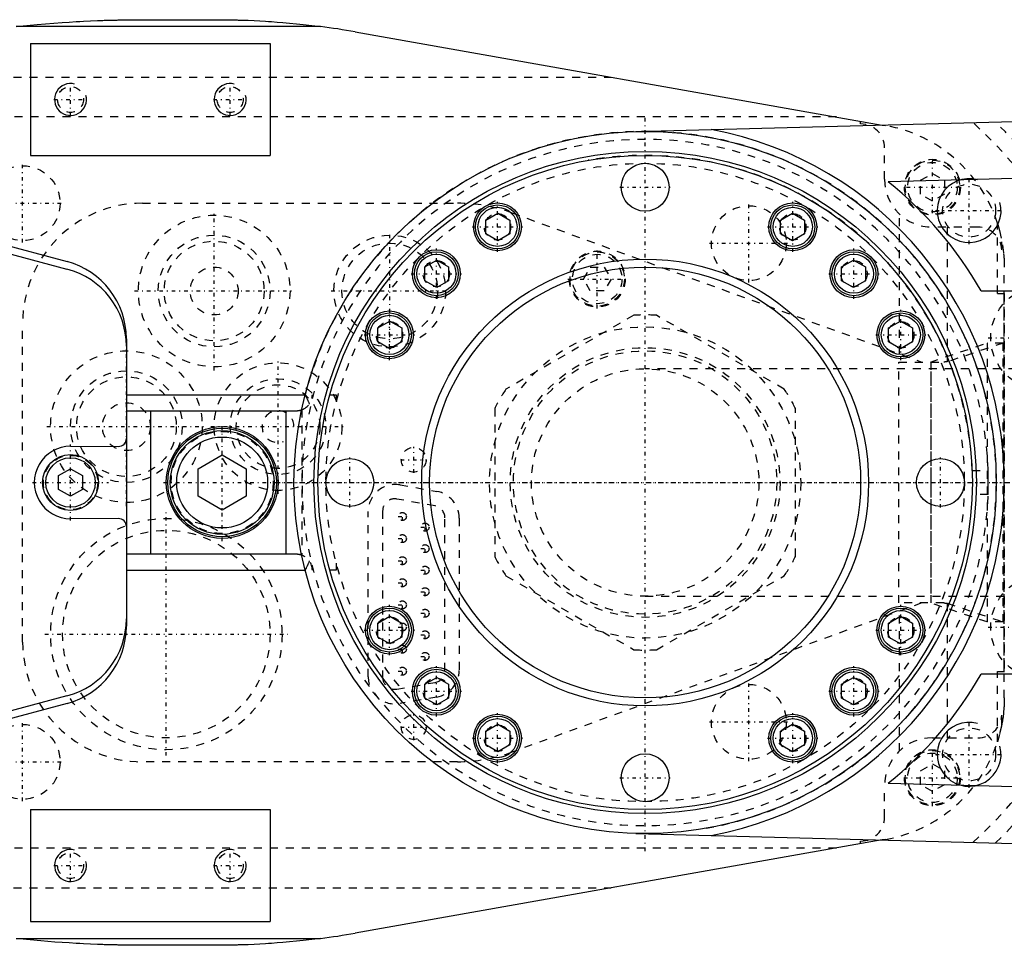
# Model space of a CAD drawing. Extents: x -344 to 171, y -70 to 70.
# Tile 2 of 4: x -248 to -125, y -58 to 58. Entities that reach past the tile are written whole.
import ezdxf

# ---------------------------------------------------------------- set-up
doc = ezdxf.new("R2010")
doc.units = 0
doc.linetypes.add('CENTER', pattern=[1.5, 0.45, -0.5, 0.05, -0.5])
doc.linetypes.add('DASHED', pattern=[2, 1, -1])
for name, color, linetype in [('AM_0', 7, 'CONTINUOUS'), ('AM_10', 7, 'CONTINUOUS'), ('AM_3', 7, 'DASHED'), ('AM_7', 7, 'CENTER')]:
    doc.layers.add(name, color=color, linetype=linetype)

msp = doc.modelspace()

# ---------------------------------------------------------------- linework, layer by layer
at = {"layer": 'AM_0', "color": 7, "linetype": 'CONTINUOUS'}
for p, q in [((-232.83, 58), (-223.73, 58)), ((-210.69, 57.14), (-248.83, 57.14)), ((-206.35, 56.48), (-140.3, 44.8)), ((-247, 55), (-247, 41)), ((-247, 55), (-217, 55)), ((-217, 55), (-217, 41)), ((-171.16, 43.98), (-33.88, 47.62)), ((-247, 41), (-217, 41)), ((-289.22, 40.23), (-242.41, 27.68)), ((-58.78, 39.83), (-139.54, 37.69)), ((-289.65, 39.22), (-242.45, 26.75)), ((-189.96, 32.89), (-188.46, 33.75)), ((-188.46, 33.75), (-186.96, 32.89)), ((-153.04, 32.89), (-151.54, 33.75)), ((-151.54, 33.75), (-150.04, 32.89)), ((-189.96, 31.16), (-189.96, 32.89)), ((-186.96, 32.89), (-186.96, 31.16)), ((-153.04, 31.16), (-153.04, 32.89)), ((-150.04, 32.89), (-150.04, 31.16)), ((-188.46, 30.29), (-189.96, 31.16)), ((-186.96, 31.16), (-188.46, 30.29)), ((-151.54, 30.29), (-153.04, 31.16)), ((-150.04, 31.16), (-151.54, 30.29)), ((-197.62, 27.02), (-196.12, 27.88)), ((-196.12, 27.88), (-194.62, 27.02)), ((-145.38, 27.02), (-143.88, 27.88)), ((-143.88, 27.88), (-142.38, 27.02)), ((-197.62, 25.29), (-197.62, 27.02)), ((-194.62, 27.02), (-194.62, 25.29)), ((-145.38, 25.29), (-145.38, 27.02)), ((-142.38, 27.02), (-142.38, 25.29)), ((-196.12, 24.42), (-197.62, 25.29)), ((-194.62, 25.29), (-196.12, 24.42)), ((-143.88, 24.42), (-145.38, 25.29)), ((-142.38, 25.29), (-143.88, 24.42)), ((-127.9, 24), (-66.82, 24)), ((-203.5, 19.37), (-202, 20.23)), ((-202, 20.23), (-200.5, 19.37)), ((-139.5, 19.37), (-138, 20.23)), ((-138, 20.23), (-136.5, 19.37)), ((-203.5, 17.63), (-203.5, 19.37)), ((-200.5, 19.37), (-200.5, 17.63)), ((-139.5, 17.63), (-139.5, 19.37)), ((-136.5, 19.37), (-136.5, 17.63)), ((-235, 18.02), (-235, -18.02)), ((-202, 16.77), (-203.5, 17.63)), ((-200.5, 17.63), (-202, 16.77)), ((-138, 16.77), (-139.5, 17.63)), ((-136.5, 17.63), (-138, 16.77)), ((-235, 11), (-212.6, 11)), ((-235, 9), (-213.7, 9)), ((-232, 9), (-232, -9)), ((-215, -9), (-215, 9)), ((-241.99, 4.54), (-236, 4.53)), ((-226, 1.73), (-223, 3.46)), ((-223, 3.46), (-220, 1.73)), ((-243.5, 0.87), (-242, 1.73)), ((-242, 1.73), (-240.5, 0.87)), ((-226, -1.73), (-226, 1.73)), ((-220, 1.73), (-220, -1.73)), ((-243.5, -0.87), (-243.5, 0.87)), ((-240.5, 0.87), (-240.5, -0.87)), ((-242, -1.73), (-243.5, -0.87)), ((-240.5, -0.87), (-242, -1.73)), ((-223, -3.46), (-226, -1.73)), ((-220, -1.73), (-223, -3.46)), ((-236, -4.53), (-241.99, -4.54)), ((-213.7, -9), (-235, -9)), ((-235, -11), (-212.6, -11)), ((-203.5, -17.63), (-202, -16.77)), ((-202, -16.77), (-200.5, -17.63)), ((-139.5, -17.63), (-138, -16.77)), ((-138, -16.77), (-136.5, -17.63)), ((-203.5, -19.37), (-203.5, -17.63)), ((-200.5, -17.63), (-200.5, -19.37)), ((-139.5, -19.37), (-139.5, -17.63)), ((-136.5, -17.63), (-136.5, -19.37)), ((-202, -20.23), (-203.5, -19.37)), ((-200.5, -19.37), (-202, -20.23)), ((-138, -20.23), (-139.5, -19.37)), ((-136.5, -19.37), (-138, -20.23)), ((-197.62, -25.29), (-196.12, -24.42)), ((-196.12, -24.42), (-194.62, -25.29)), ((-145.38, -25.29), (-143.88, -24.42)), ((-143.88, -24.42), (-142.38, -25.29)), ((-66.82, -24), (-127.9, -24)), ((-197.62, -27.02), (-197.62, -25.29)), ((-194.62, -25.29), (-194.62, -27.02)), ((-145.38, -27.02), (-145.38, -25.29)), ((-142.38, -25.29), (-142.38, -27.02)), ((-242.45, -26.75), (-289.65, -39.22)), ((-196.12, -27.88), (-197.62, -27.02)), ((-194.62, -27.02), (-196.12, -27.88)), ((-143.88, -27.88), (-145.38, -27.02)), ((-142.38, -27.02), (-143.88, -27.88)), ((-242.41, -27.68), (-289.22, -40.23)), ((-189.96, -31.16), (-188.46, -30.29)), ((-188.46, -30.29), (-186.96, -31.16)), ((-153.04, -31.16), (-151.54, -30.29)), ((-151.54, -30.29), (-150.04, -31.16)), ((-189.96, -32.89), (-189.96, -31.16)), ((-186.96, -31.16), (-186.96, -32.89)), ((-153.04, -32.89), (-153.04, -31.16)), ((-150.04, -31.16), (-150.04, -32.89)), ((-188.46, -33.75), (-189.96, -32.89)), ((-186.96, -32.89), (-188.46, -33.75)), ((-151.54, -33.75), (-153.04, -32.89)), ((-150.04, -32.89), (-151.54, -33.75)), ((-139.54, -37.69), (-58.78, -39.83)), ((-247, -41), (-247, -55)), ((-247, -41), (-217, -41)), ((-217, -41), (-217, -55)), ((-171.16, -43.98), (-33.88, -47.62)), ((-140.3, -44.8), (-206.35, -56.48)), ((-247, -55), (-217, -55)), ((-248.83, -57.14), (-210.69, -57.14)), ((-223.73, -58), (-232.83, -58))]:
    msp.add_line(p, q, dxfattribs=at)
for points in [[(-248.83, 57.14, 0), (-246.17, 57.41, 0), (-243.06, 57.65, 0), (-242.17, 57.71, 0), (-241.28, 57.76, 0), (-240.84, 57.79, 0), (-240.39, 57.81, 0), (-239.51, 57.85, 0), (-238.62, 57.89, 0), (-238.1, 57.91, 0), (-237.95, 57.91, 0), (-237.8, 57.92, 0), (-237.73, 57.92, 0), (-237.65, 57.92, 0), (-237.5, 57.93, 0), (-237.36, 57.93, 0), (-237.21, 57.94, 0), (-237.06, 57.94, 0), (-236.91, 57.94, 0), (-236.84, 57.95, 0), (-236.76, 57.95, 0), (-236.61, 57.95, 0), (-236.47, 57.96, 0), (-236.32, 57.96, 0), (-236.17, 57.96, 0), (-236.02, 57.97, 0), (-235.95, 57.97, 0), (-235.87, 57.97, 0), (-235.72, 57.97, 0), (-235.58, 57.97, 0), (-235.5, 57.98, 0), (-235.43, 57.98, 0), (-235.28, 57.98, 0), (-235.13, 57.98, 0), (-235.06, 57.98, 0), (-234.98, 57.98, 0), (-234.83, 57.99, 0), (-234.68, 57.99, 0), (-234.54, 57.99, 0), (-234.39, 57.99, 0), (-234.24, 57.99, 0), (-234.17, 57.99, 0), (-234.09, 57.99, 0), (-233.94, 58, 0), (-233.79, 58, 0), (-233.65, 58, 0), (-233.5, 58, 0), (-233.35, 58, 0), (-233.28, 58, 0), (-233.2, 58, 0), (-233.05, 58, 0), (-232.9, 58, 0), (-232.83, 58, 0)], [(-223.73, 58, 0), (-223.67, 58, 0), (-223.55, 58, 0), (-223.43, 58, 0), (-223.37, 58, 0), (-223.31, 58, 0), (-223.19, 58, 0), (-223.06, 58, 0), (-222.94, 58, 0), (-222.82, 58, 0), (-222.7, 57.99, 0), (-222.64, 57.99, 0), (-222.58, 57.99, 0), (-222.46, 57.99, 0), (-222.34, 57.99, 0), (-222.22, 57.99, 0), (-222.1, 57.99, 0), (-221.97, 57.98, 0), (-221.91, 57.98, 0), (-221.85, 57.98, 0), (-221.73, 57.98, 0), (-221.61, 57.98, 0), (-221.55, 57.98, 0), (-221.49, 57.97, 0), (-221.37, 57.97, 0), (-221.25, 57.97, 0), (-221.19, 57.97, 0), (-221.13, 57.97, 0), (-221.01, 57.96, 0), (-220.88, 57.96, 0), (-220.76, 57.96, 0), (-220.64, 57.95, 0), (-220.52, 57.95, 0), (-220.46, 57.95, 0), (-220.4, 57.94, 0), (-220.28, 57.94, 0), (-220.16, 57.94, 0), (-219.73, 57.92, 0), (-219.01, 57.89, 0), (-218.28, 57.85, 0), (-217.56, 57.81, 0), (-217.2, 57.79, 0), (-216.83, 57.76, 0), (-216.11, 57.71, 0), (-215.38, 57.65, 0), (-212.85, 57.41, 0), (-210.69, 57.14, 0)], [(-213.7, 9, 0), (-213.67, 9, 0), (-213.62, 9, 0), (-213.57, 9, 0), (-213.55, 9.01, 0), (-213.52, 9.01, 0), (-213.47, 9.01, 0), (-213.43, 9.02, 0), (-213.38, 9.02, 0), (-213.34, 9.03, 0), (-213.3, 9.04, 0), (-213.29, 9.04, 0), (-213.27, 9.05, 0), (-213.23, 9.06, 0), (-213.2, 9.06, 0), (-213.17, 9.07, 0), (-213.14, 9.08, 0), (-213.12, 9.09, 0), (-213.1, 9.09, 0), (-213.09, 9.09, 0), (-213.07, 9.1, 0), (-213.05, 9.11, 0), (-213.05, 9.11, 0)], [(-213.05, -9.11, 0), (-213.05, -9.11, 0), (-213.07, -9.1, 0), (-213.09, -9.09, 0), (-213.1, -9.09, 0), (-213.12, -9.09, 0), (-213.14, -9.08, 0), (-213.17, -9.07, 0), (-213.2, -9.06, 0), (-213.23, -9.06, 0), (-213.27, -9.05, 0), (-213.29, -9.04, 0), (-213.3, -9.04, 0), (-213.34, -9.03, 0), (-213.38, -9.03, 0), (-213.43, -9.02, 0), (-213.47, -9.01, 0), (-213.52, -9.01, 0), (-213.55, -9.01, 0), (-213.57, -9, 0), (-213.62, -9, 0), (-213.67, -9, 0), (-213.7, -9, 0)], [(-232.83, -58, 0), (-232.9, -58, 0), (-233.05, -58, 0), (-233.2, -58, 0), (-233.28, -58, 0), (-233.35, -58, 0), (-233.5, -58, 0), (-233.65, -58, 0), (-233.79, -58, 0), (-233.94, -58, 0), (-234.09, -57.99, 0), (-234.17, -57.99, 0), (-234.24, -57.99, 0), (-234.39, -57.99, 0), (-234.54, -57.99, 0), (-234.68, -57.99, 0), (-234.83, -57.99, 0), (-234.98, -57.98, 0), (-235.06, -57.98, 0), (-235.13, -57.98, 0), (-235.28, -57.98, 0), (-235.43, -57.98, 0), (-235.5, -57.98, 0), (-235.58, -57.97, 0), (-235.72, -57.97, 0), (-235.87, -57.97, 0), (-235.95, -57.97, 0), (-236.02, -57.97, 0), (-236.17, -57.96, 0), (-236.32, -57.96, 0), (-236.47, -57.96, 0), (-236.61, -57.95, 0), (-236.76, -57.95, 0), (-236.84, -57.95, 0), (-236.91, -57.94, 0), (-237.06, -57.94, 0), (-237.21, -57.94, 0), (-237.36, -57.93, 0), (-237.5, -57.93, 0), (-237.65, -57.92, 0), (-237.73, -57.92, 0), (-237.8, -57.92, 0), (-237.95, -57.91, 0), (-238.1, -57.91, 0), (-238.62, -57.89, 0), (-239.51, -57.85, 0), (-240.39, -57.81, 0), (-240.84, -57.79, 0), (-241.28, -57.76, 0), (-242.17, -57.71, 0), (-243.06, -57.65, 0), (-243.95, -57.59, 0), (-244.84, -57.52, 0), (-245.72, -57.44, 0), (-246.17, -57.41, 0), (-246.61, -57.37, 0), (-247.5, -57.28, 0), (-248.38, -57.19, 0)], [(-210.69, -57.14, 0), (-212.85, -57.41, 0), (-215.38, -57.65, 0), (-216.11, -57.71, 0), (-216.83, -57.76, 0), (-217.2, -57.79, 0), (-217.56, -57.81, 0), (-218.28, -57.85, 0), (-219.01, -57.89, 0), (-219.73, -57.92, 0), (-220.16, -57.94, 0), (-220.28, -57.94, 0), (-220.4, -57.94, 0), (-220.46, -57.95, 0), (-220.52, -57.95, 0), (-220.64, -57.95, 0), (-220.76, -57.96, 0), (-220.88, -57.96, 0), (-221.01, -57.96, 0), (-221.13, -57.97, 0), (-221.19, -57.97, 0), (-221.25, -57.97, 0), (-221.37, -57.97, 0), (-221.49, -57.97, 0), (-221.55, -57.98, 0), (-221.61, -57.98, 0), (-221.73, -57.98, 0), (-221.85, -57.98, 0), (-221.91, -57.98, 0), (-221.97, -57.98, 0), (-222.1, -57.99, 0), (-222.22, -57.99, 0), (-222.34, -57.99, 0), (-222.46, -57.99, 0), (-222.58, -57.99, 0), (-222.64, -57.99, 0), (-222.7, -57.99, 0), (-222.82, -58, 0), (-222.94, -58, 0), (-223.06, -58, 0), (-223.19, -58, 0), (-223.31, -58, 0), (-223.37, -58, 0), (-223.43, -58, 0), (-223.55, -58, 0), (-223.67, -58, 0), (-223.73, -58, 0)]]:
    msp.add_polyline3d(points, dxfattribs=at)
for centre, radius in [((-170, 0), 44), ((-170, 0), 41.5), ((-170, 0), 41), ((-170, 37), 3), ((-188.5, 32.04), 3), ((-188.5, 32.04), 2.75), ((-151.5, 32.04), 3), ((-151.5, 32.04), 2.75), ((-188.5, 32.04), 2.45), ((-151.5, 32.04), 2.45), ((-196.16, 26.16), 3), ((-196.16, 26.16), 2.75), ((-196.16, 26.16), 2.45), ((-143.84, 26.16), 3), ((-143.84, 26.16), 2.75), ((-143.84, 26.16), 2.45), ((-170, 0), 28), ((-170, 0), 27), ((-202.04, 18.5), 3), ((-202.04, 18.5), 2.75), ((-137.96, 18.5), 3), ((-137.96, 18.5), 2.75), ((-202.04, 18.5), 2.45), ((-137.96, 18.5), 2.45), ((-223, 0), 7), ((-223, 0), 6.8), ((-223, 0), 6.5), ((-223, 0), 5.7), ((-242, 0), 3.5), ((-242, 0), 3.1), ((-207, 0), 3), ((-133, 0), 3), ((-202.04, -18.5), 3), ((-202.04, -18.5), 2.75), ((-137.96, -18.5), 3), ((-137.96, -18.5), 2.75), ((-202.04, -18.5), 2.45), ((-137.96, -18.5), 2.45), ((-196.16, -26.16), 3), ((-196.16, -26.16), 2.75), ((-143.84, -26.16), 3), ((-143.84, -26.16), 2.75), ((-196.16, -26.16), 2.45), ((-143.84, -26.16), 2.45), ((-188.5, -32.04), 3), ((-188.5, -32.04), 2.75), ((-188.5, -32.04), 2.45), ((-151.5, -32.04), 3), ((-151.5, -32.04), 2.75), ((-151.5, -32.04), 2.45), ((-170, -37), 3)]:
    msp.add_circle(centre, radius, dxfattribs=at)
for centre, radius, start, end in [((-223.73, -41.86), 99.86, 79.9766, 82.4957), ((-170, 0), 45, 280.5847, 79.4153), ((-170, 0), 48.46, 29.6933, 51.0546), ((-245, 18.02), 10, 0, 74.9953), ((-245, 17.08), 10, 0, 75.2096), ((-236, 5.53), 1, 269.9044, 0), ((-242, 0), 4.54, 89.9044, 270.0956), ((-170, 0), 43, 358.0009, 1.9991), ((-236, -5.53), 1, 0, 90.0956), ((-245, -17.08), 10, 284.7904, 0), ((-245, -18.02), 10, 285.0047, 0), ((-170, 0), 48.46, 308.9454, 330.3067), ((-223.73, 41.86), 99.86, 277.5043, 280.0234)]:
    msp.add_arc(centre, radius, start, end, dxfattribs=at)
at = {"layer": 'AM_10', "color": 7, "linetype": 'CONTINUOUS'}
for centre, radius in [((-242, 48), 2), ((-222, 48), 2), ((-129.4, 34.07), 4), ((-129.4, -34.07), 4), ((-242, -48), 2), ((-222, -48), 2)]:
    msp.add_arc(centre, radius, 75, 15, dxfattribs=at)
at = {"layer": 'AM_3', "color": 6, "linetype": 'DASHED'}
for p, q in [((-267.14, 50.81), (-174.27, 50.81)), ((-146.02, 45.81), (-254.22, 45.81)), ((-143, 44.94), (-143, 45.28)), ((-140.3, 44.8), (-139.87, 44.73)), ((-140, 38), (-140, 41.94)), ((-135.5, 37.87), (-134, 38.73)), ((-134, 38.73), (-132.5, 37.87)), ((-135.5, 36.13), (-135.5, 37.87)), ((-132.5, 37.87), (-132.5, 36.13)), ((-134, 35.27), (-135.5, 36.13)), ((-132.5, 36.13), (-134, 35.27)), ((-233, 35), (-193.53, 35)), ((-186.69, 33.79), (-135.33, 15.1)), ((-138.14, 16.12), (-138.14, 33.65)), ((-125.86, 23.7), (-125.86, 32.48)), ((-128.31, 32), (-134, 32)), ((-132.14, 32), (-132.14, 15.13)), ((-125.31, 29.16), (-125.31, 30.35)), ((-177.73, 25.5), (-176.87, 27)), ((-176.87, 27), (-175.13, 27)), ((-175.13, 27), (-174.27, 25.5)), ((-125, -27), (-125, 27)), ((-176.87, 24), (-177.73, 25.5)), ((-174.27, 25.5), (-175.13, 24)), ((-175.13, 24), (-176.87, 24)), ((-125.86, 23.7), (-124.98, 23.7)), ((-125.03, 23.7), (-125.03, -23.7)), ((-125.03, -23.7), (-125.03, 23.7)), ((-248, -20), (-248, 20)), ((-171.41, 20.95), (-187.44, 11.7)), ((-152.56, 11.7), (-168.59, 20.95)), ((-134.26, 15.1), (-127.14, 17.48)), ((-125.12, 17.48), (-132.14, 15.13)), ((-125.12, 17.48), (-127.14, 17.48)), ((-127.14, 17.48), (-127.14, -17.48)), ((-125.12, -17.48), (-125.12, 17.48)), ((-138.2, 15.1), (-132.56, 15.1)), ((-138.2, -15.1), (-138.2, 15.1)), ((-134.2, 15.1), (-134.2, -15.1)), ((-134.14, -15.1), (-134.14, 15.1)), ((-65.45, 14.25), (-170, 14.25)), ((-211.7, 11), (-211.57, 11)), ((-209.5, 11), (-208.7, 11)), ((-208.7, 11), (-208.7, 10.11)), ((-213.05, 9.11), (-213, 9.13)), ((-213, 9.13), (-213, -9.13)), ((-188.85, 9.26), (-188.85, -9.26)), ((-151.15, -9.26), (-151.15, 9.26)), ((-129.03, 1.5), (-127.03, 1.5)), ((-200.71, -0.3), (-196.11, -1.11)), ((-196.32, -2.94), (-201.12, -2.07)), ((-127.03, -1.5), (-129.03, -1.5)), ((-204.7, -24.35), (-204.7, -3.65)), ((-202.89, -3.55), (-202.89, -24.42)), ((-195.09, -23.59), (-195.09, -4.42)), ((-193.3, -4.46), (-193.3, -23.54)), ((-213, -9.13), (-213.05, -9.11)), ((-211.57, -11), (-211.7, -11)), ((-208.7, -11), (-209.5, -11)), ((-208.7, -10.11), (-208.7, -11)), ((-187.44, -11.7), (-171.41, -20.95)), ((-168.59, -20.95), (-152.56, -11.7)), ((-170, -14.25), (-65.45, -14.25)), ((-135.33, -15.1), (-186.69, -33.79)), ((-132.56, -15.1), (-138.2, -15.1)), ((-127.14, -17.48), (-134.26, -15.1)), ((-132.14, -15.13), (-125.12, -17.48)), ((-132.14, -15.13), (-132.14, -32)), ((-138.14, -33.65), (-138.14, -16.12)), ((-125.12, -17.48), (-127.14, -17.48)), ((-125.86, -23.7), (-124.98, -23.7)), ((-125.86, -32.48), (-125.86, -23.7)), ((-201.13, -25.89), (-196.33, -25.06)), ((-196.11, -26.89), (-200.71, -27.7)), ((-125.31, -30.35), (-125.31, -29.16)), ((-134, -32), (-128.31, -32)), ((-193.53, -35), (-233, -35)), ((-135.5, -36.13), (-134, -35.27)), ((-134, -35.27), (-132.5, -36.13)), ((-135.5, -37.87), (-135.5, -36.13)), ((-132.5, -36.13), (-132.5, -37.87)), ((-140, -41.94), (-140, -38)), ((-134, -38.73), (-135.5, -37.87)), ((-132.5, -37.87), (-134, -38.73)), ((-143, -45.28), (-143, -44.94)), ((-139.87, -44.73), (-140.3, -44.8)), ((-146.02, -45.81), (-254.22, -45.81)), ((-267.14, -50.81), (-174.27, -50.81))]:
    msp.add_line(p, q, dxfattribs=at)
for points in [[(-125.86, 32.48, 0), (-125.6, 31.59, 0), (-125.22, 29.77, 0), (-125.08, 28.7, 0), (-125.05, 28.39, 0), (-125.04, 28.21, 0), (-125.04, 28.16, 0), (-125.03, 28.11, 0), (-125.03, 28.08, 0), (-125.03, 28.06, 0), (-125.03, 28.01, 0), (-125.03, 27.95, 0), (-125.02, 27.93, 0), (-125.02, 27.9, 0), (-125.02, 27.85, 0), (-125.02, 27.8, 0), (-125.02, 27.77, 0), (-125.02, 27.75, 0), (-125.01, 27.7, 0), (-125.01, 27.64, 0), (-125.01, 27.59, 0), (-125.01, 27.54, 0), (-125.01, 27.49, 0), (-125.01, 27.46, 0), (-125.01, 27.44, 0), (-125, 27.39, 0), (-125, 27.36, 0), (-125, 27.35, 0), (-125, 27.34, 0), (-125, 27.34, 0), (-125, 27.33, 0), (-125, 27.32, 0), (-125, 27.31, 0), (-125, 27.31, 0), (-125, 27.3, 0), (-125, 27.29, 0), (-125, 27.28, 0), (-125, 27.28, 0), (-125, 27.27, 0), (-125, 27.26, 0), (-125, 27.25, 0), (-125, 27.25, 0), (-125, 27.24, 0), (-125, 27.23, 0), (-125, 27.23, 0), (-125, 27.22, 0), (-125, 27.21, 0), (-125, 27.2, 0), (-125, 27.19, 0), (-125, 27.18, 0), (-125, 27.18, 0), (-125, 27.18, 0), (-125, 27.17, 0), (-125, 27.16, 0), (-125, 27.15, 0), (-125, 27.15, 0), (-125, 27.14, 0), (-125, 27.13, 0), (-125, 27.13, 0), (-125, 27.12, 0), (-125, 27.12, 0), (-125, 27.11, 0), (-125, 27.1, 0), (-125, 27.09, 0), (-125, 27.08, 0), (-125, 27.08, 0), (-125, 27.07, 0), (-125, 27.06, 0), (-125, 27.06, 0), (-125, 27.05, 0), (-125, 27.04, 0), (-125, 27.03, 0), (-125, 27.03, 0), (-125, 27.02, 0), (-125, 27.01, 0), (-125, 27, 0), (-125, 27, 0)], [(-132.14, 15.13, 0), (-132.15, 15.13, 0), (-132.15, 15.13, 0), (-132.16, 15.13, 0), (-132.17, 15.13, 0), (-132.18, 15.13, 0), (-132.19, 15.12, 0), (-132.2, 15.12, 0), (-132.22, 15.12, 0), (-132.24, 15.12, 0), (-132.26, 15.12, 0), (-132.27, 15.12, 0), (-132.29, 15.12, 0), (-132.31, 15.11, 0), (-132.34, 15.11, 0), (-132.37, 15.11, 0), (-132.4, 15.11, 0), (-132.43, 15.11, 0), (-132.45, 15.11, 0), (-132.46, 15.1, 0), (-132.5, 15.1, 0), (-132.54, 15.1, 0), (-132.56, 15.1, 0)], [(-212.6, 11, 0), (-212.59, 10.97, 0), (-212.55, 10.9, 0), (-212.52, 10.83, 0), (-212.51, 10.79, 0), (-212.49, 10.76, 0), (-212.46, 10.69, 0), (-212.43, 10.62, 0), (-212.39, 10.56, 0), (-212.36, 10.49, 0), (-212.33, 10.42, 0), (-212.32, 10.39, 0), (-212.3, 10.36, 0), (-212.27, 10.29, 0), (-212.24, 10.23, 0), (-212.22, 10.16, 0), (-212.19, 10.1, 0), (-212.16, 10.04, 0), (-212.15, 10.01, 0), (-212.14, 9.97, 0), (-212.11, 9.91, 0), (-212.09, 9.85, 0), (-212.08, 9.82, 0)], [(-212.08, -9.82, 0), (-212.09, -9.85, 0), (-212.11, -9.91, 0), (-212.14, -9.97, 0), (-212.15, -10.01, 0), (-212.16, -10.04, 0), (-212.19, -10.1, 0), (-212.22, -10.16, 0), (-212.24, -10.23, 0), (-212.27, -10.29, 0), (-212.3, -10.36, 0), (-212.32, -10.39, 0), (-212.33, -10.42, 0), (-212.36, -10.49, 0), (-212.39, -10.56, 0), (-212.43, -10.62, 0), (-212.46, -10.69, 0), (-212.49, -10.76, 0), (-212.51, -10.79, 0), (-212.52, -10.83, 0), (-212.55, -10.9, 0), (-212.59, -10.97, 0), (-212.6, -11, 0)], [(-132.56, -15.1, 0), (-132.54, -15.1, 0), (-132.5, -15.1, 0), (-132.46, -15.1, 0), (-132.45, -15.11, 0), (-132.43, -15.11, 0), (-132.4, -15.11, 0), (-132.37, -15.11, 0), (-132.34, -15.11, 0), (-132.31, -15.11, 0), (-132.29, -15.12, 0), (-132.27, -15.12, 0), (-132.26, -15.12, 0), (-132.24, -15.12, 0), (-132.22, -15.12, 0), (-132.2, -15.12, 0), (-132.19, -15.12, 0), (-132.18, -15.13, 0), (-132.17, -15.13, 0), (-132.16, -15.13, 0), (-132.15, -15.13, 0), (-132.15, -15.13, 0), (-132.14, -15.13, 0)], [(-125, -27, 0), (-125, -27, 0), (-125, -27.01, 0), (-125, -27.02, 0), (-125, -27.03, 0), (-125, -27.03, 0), (-125, -27.04, 0), (-125, -27.05, 0), (-125, -27.06, 0), (-125, -27.06, 0), (-125, -27.07, 0), (-125, -27.08, 0), (-125, -27.08, 0), (-125, -27.09, 0), (-125, -27.1, 0), (-125, -27.11, 0), (-125, -27.12, 0), (-125, -27.12, 0), (-125, -27.13, 0), (-125, -27.13, 0), (-125, -27.14, 0), (-125, -27.15, 0), (-125, -27.15, 0), (-125, -27.16, 0), (-125, -27.17, 0), (-125, -27.18, 0), (-125, -27.18, 0), (-125, -27.18, 0), (-125, -27.19, 0), (-125, -27.2, 0), (-125, -27.21, 0), (-125, -27.22, 0), (-125, -27.23, 0), (-125, -27.23, 0), (-125, -27.24, 0), (-125, -27.25, 0), (-125, -27.25, 0), (-125, -27.26, 0), (-125, -27.27, 0), (-125, -27.28, 0), (-125, -27.28, 0), (-125, -27.29, 0), (-125, -27.3, 0), (-125, -27.31, 0), (-125, -27.31, 0), (-125, -27.32, 0), (-125, -27.33, 0), (-125, -27.34, 0), (-125, -27.34, 0), (-125, -27.35, 0), (-125, -27.36, 0), (-125, -27.39, 0), (-125.01, -27.44, 0), (-125.01, -27.46, 0), (-125.01, -27.49, 0), (-125.01, -27.54, 0), (-125.01, -27.59, 0), (-125.01, -27.64, 0), (-125.01, -27.7, 0), (-125.02, -27.75, 0), (-125.02, -27.77, 0), (-125.02, -27.8, 0), (-125.02, -27.85, 0), (-125.02, -27.9, 0), (-125.02, -27.93, 0), (-125.03, -27.95, 0), (-125.03, -28.01, 0), (-125.03, -28.06, 0), (-125.03, -28.08, 0), (-125.03, -28.11, 0), (-125.04, -28.16, 0), (-125.04, -28.21, 0), (-125.05, -28.39, 0), (-125.08, -28.7, 0), (-125.11, -29.01, 0), (-125.15, -29.31, 0), (-125.19, -29.62, 0), (-125.22, -29.77, 0), (-125.24, -29.93, 0), (-125.29, -30.23, 0), (-125.35, -30.54, 0), (-125.6, -31.59, 0), (-125.86, -32.48, 0)]]:
    msp.add_polyline3d(points, dxfattribs=at)
for centre, radius in [((-242, 48), 1.62), ((-222, 48), 1.62), ((-248, 35), 4.69), ((-170, 0), 40), ((-170, 0), 40), ((-134, 37), 3.5), ((-134, 37), 3.4), ((-134, 37), 3.1), ((-129.4, 34.07), 3.32), ((-157, 30), 4.69), ((-224, 24), 9.5), ((-188.5, 32.04), 1.65), ((-151.5, 32.04), 1.65), ((-224, 24), 7), ((-202, 24), 7), ((-224, 24), 6.25), ((-202, 24), 6), ((-176, 25.5), 3.5), ((-176, 25.5), 3.4), ((-176, 25.5), 3.1), ((-196.16, 26.16), 1.65), ((-143.84, 26.16), 1.65), ((-224, 24), 3), ((-120.2, 18.13), 6.5), ((-202.04, 18.5), 1.65), ((-137.96, 18.5), 1.65), ((-170, 0), 19.5), ((-235, 7), 9.5), ((-170, 0), 16.9), ((-170, 0), 16.5), ((-216, 7), 8), ((-235, 7), 7), ((-170, 0), 14.25), ((-235, 7), 6.25), ((-216, 7), 6), ((-216, 7), 5.25), ((-235, 7), 3), ((-223, 0), 6.4), ((-199, 2.85), 1.55), ((-242, 0), 3.4), ((-230, -19), 14.5), ((-200.42, -4.26), 0.5), ((-230, -19), 13), ((-197.58, -5.59), 0.5), ((-200.42, -7.03), 0.5), ((-197.58, -8.29), 0.5), ((-200.42, -9.8), 0.5), ((-197.58, -10.99), 0.5), ((-200.42, -12.57), 0.5), ((-120.2, -18.13), 6.5), ((-197.58, -13.69), 0.5), ((-200.42, -15.34), 0.5), ((-197.58, -16.39), 0.5), ((-202.04, -18.5), 1.65), ((-137.96, -18.5), 1.65), ((-200.42, -18.11), 0.5), ((-197.58, -19.09), 0.5), ((-200.42, -20.88), 0.5), ((-197.58, -21.79), 0.5), ((-200.42, -23.65), 0.5), ((-196.16, -26.16), 1.65), ((-143.84, -26.16), 1.65), ((-157, -30), 4.69), ((-199, -30.65), 1.55), ((-248, -35), 4.69), ((-188.5, -32.04), 1.65), ((-151.5, -32.04), 1.65), ((-129.4, -34.07), 3.32), ((-134, -37), 3.5), ((-134, -37), 3.4), ((-134, -37), 3.1), ((-242, -48), 1.62), ((-222, -48), 1.62)]:
    msp.add_circle(centre, radius, dxfattribs=at)
for centre, radius, start, end in [((-143, 41.94), 3, 0, 90), ((-143, 27), 18, 17.7335, 79.9766), ((-170, 0), 61, 22.1391, 47.6797), ((-170, 0), 63, 20.4388, 45.8166), ((-170, 0), 44, 280, 165.5225), ((-170, 0), 43, 1.9991, 358.0009), ((-170, 0), 41, 2.0967, 100), ((-134, 38), 6, 180, 270), ((-233, 20), 15, 90, 180), ((-193.53, 15), 20, 69.989, 90), ((-128.31, 29), 3, 3.12, 90), ((-170, 0), 21, 86.1532, 93.8468), ((-170, 0), 21, 146.1532, 153.8468), ((-170, 0), 21, 26.1532, 33.8468), ((-213.7, 11), 2, 290.4873, 0), ((-216, 7), 2, 0, 290.4873), ((-201.3, -3.65), 3.4, 80.0008, 180), ((-196.7, -4.46), 3.4, 0, 80.0008), ((-201.39, -3.55), 1.5, 79.7267, 180), ((-196.59, -4.42), 1.5, 0, 79.7267), ((-213.7, -11), 2, 0, 69.5127), ((-170, 0), 21, 206.1532, 213.8468), ((-170, 0), 21, 326.1532, 333.8468), ((-233, -20), 15, 180, 270), ((-170, 0), 21, 266.1532, 273.8468), ((-170, 0), 63, 314.1834, 339.5612), ((-170, 0), 61, 312.3203, 337.8609), ((-201.3, -24.35), 3.4, 180, 279.9992), ((-201.39, -24.42), 1.5, 180, 279.8104), ((-196.59, -23.59), 1.5, 279.8104, 0), ((-196.7, -23.54), 3.4, 279.9992, 0), ((-128.31, -29), 3, 270, 356.88), ((-134, -38), 6, 90, 180), ((-143, -27), 18, 280.0234, 342.2665), ((-193.53, -15), 20, 270, 290.011), ((-143, -41.94), 3, 270, 0)]:
    msp.add_arc(centre, radius, start, end, dxfattribs=at)
at = {"layer": 'AM_7', "color": 4, "linetype": 'CENTER'}
for p, q in [((-242, 45.9), (-242, 50.1)), ((-222, 45.9), (-222, 50.1)), ((-244.1, 48), (-239.9, 48)), ((-224.1, 48), (-219.9, 48)), ((-170, -46.2), (-170, 46.2)), ((-170, -46.2), (-170, 46.2)), ((-248, 30.08), (-248, 39.92)), ((-134, 33.74), (-134, 40.26)), ((-129.4, 29.87), (-129.4, 38.27)), ((-173.15, 37), (-166.85, 37)), ((-137.25, 37), (-130.75, 37)), ((-252.92, 35), (-243.08, 35)), ((-188.5, 28.89), (-188.5, 35.19)), ((-157, 25.08), (-157, 34.92)), ((-151.5, 28.89), (-151.5, 35.19)), ((-224, 14.03), (-224, 33.98)), ((-133.6, 34.07), (-125.2, 34.07)), ((-202, 16.65), (-202, 31.35)), ((-191.65, 32.04), (-185.35, 32.04)), ((-154.65, 32.04), (-148.35, 32.04)), ((-161.92, 30), (-152.08, 30)), ((-196.16, 23.01), (-196.16, 29.31)), ((-176, 21.82), (-176, 29.17)), ((-143.84, 23.01), (-143.84, 29.31)), ((-199.31, 26.16), (-193.01, 26.16)), ((-146.99, 26.16), (-140.69, 26.16)), ((-179.68, 25.5), (-172.32, 25.5)), ((-233.97, 24), (-214.03, 24)), ((-209.35, 24), (-194.65, 24)), ((-202.04, 15.35), (-202.04, 21.65)), ((-137.96, 15.35), (-137.96, 21.65)), ((-205.19, 18.5), (-198.89, 18.5)), ((-141.11, 18.5), (-134.81, 18.5)), ((-127.02, 18.13), (-113.37, 18.13)), ((-235, -2.98), (-235, 16.98)), ((-216, -1.4), (-216, 15.4)), ((-244.97, 7), (-225.03, 7)), ((-224.4, 7), (-207.6, 7)), ((-223, -7.35), (-223, 7.35)), ((-242, -4.77), (-242, 4.77)), ((-199, 1.22), (-199, 4.48)), ((-207, -3.15), (-207, 3.15)), ((-200.63, 2.85), (-197.37, 2.85)), ((-133, -3.15), (-133, 3.15)), ((-246.77, 0), (-237.23, 0)), ((-216.2, 0), (-121.42, 0)), ((-230.35, 0), (-123.8, 0)), ((-230, -34.23), (-230, -3.77)), ((-200.94, -4.26), (-199.9, -4.26)), ((-200.42, -4.79), (-200.42, -3.74)), ((-198.1, -5.59), (-197.06, -5.59)), ((-197.58, -6.12), (-197.58, -5.07)), ((-200.94, -7.03), (-199.9, -7.03)), ((-200.42, -7.56), (-200.42, -6.51)), ((-198.1, -8.29), (-197.06, -8.29)), ((-197.58, -8.82), (-197.58, -7.77)), ((-200.94, -9.8), (-199.9, -9.8)), ((-200.42, -10.32), (-200.42, -9.28)), ((-198.1, -10.99), (-197.06, -10.99)), ((-197.58, -11.52), (-197.58, -10.46)), ((-200.42, -13.1), (-200.42, -12.04)), ((-200.94, -12.57), (-199.9, -12.57)), ((-197.58, -14.21), (-197.58, -13.16)), ((-198.1, -13.69), (-197.06, -13.69)), ((-202.04, -21.65), (-202.04, -15.35)), ((-200.94, -15.34), (-199.9, -15.34)), ((-200.42, -15.87), (-200.42, -14.81)), ((-197.58, -16.91), (-197.58, -15.87)), ((-137.96, -21.65), (-137.96, -15.35)), ((-198.1, -16.39), (-197.06, -16.39)), ((-205.19, -18.5), (-198.89, -18.5)), ((-200.94, -18.11), (-199.9, -18.11)), ((-200.42, -18.64), (-200.42, -17.59)), ((-141.11, -18.5), (-134.81, -18.5)), ((-127.02, -18.13), (-113.37, -18.13)), ((-245.22, -19), (-214.78, -19)), ((-198.1, -19.09), (-197.06, -19.09)), ((-197.58, -19.61), (-197.58, -18.57)), ((-200.94, -20.88), (-199.9, -20.88)), ((-200.42, -21.41), (-200.42, -20.36)), ((-198.1, -21.79), (-197.06, -21.79)), ((-197.58, -22.32), (-197.58, -21.27)), ((-200.42, -24.18), (-200.42, -23.12)), ((-196.16, -29.31), (-196.16, -23.01)), ((-143.84, -29.31), (-143.84, -23.01)), ((-200.94, -23.65), (-199.9, -23.65)), ((-157, -34.92), (-157, -25.08)), ((-199.31, -26.16), (-193.01, -26.16)), ((-146.99, -26.16), (-140.69, -26.16)), ((-199, -32.28), (-199, -29.02)), ((-188.5, -35.19), (-188.5, -28.89)), ((-151.5, -35.19), (-151.5, -28.89)), ((-248, -39.92), (-248, -30.08)), ((-200.63, -30.65), (-197.37, -30.65)), ((-161.92, -30), (-152.08, -30)), ((-129.4, -38.27), (-129.4, -29.87)), ((-191.65, -32.04), (-185.35, -32.04)), ((-154.65, -32.04), (-148.35, -32.04)), ((-134, -40.57), (-134, -33.43)), ((-133.6, -34.07), (-125.2, -34.07)), ((-252.92, -35), (-243.08, -35)), ((-173.15, -37), (-166.85, -37)), ((-137.57, -37), (-130.43, -37)), ((-242, -50.1), (-242, -45.9)), ((-222, -50.1), (-222, -45.9)), ((-244.1, -48), (-239.9, -48)), ((-224.1, -48), (-219.9, -48))]:
    msp.add_line(p, q, dxfattribs=at)

doc.saveas('drawing.dxf')
